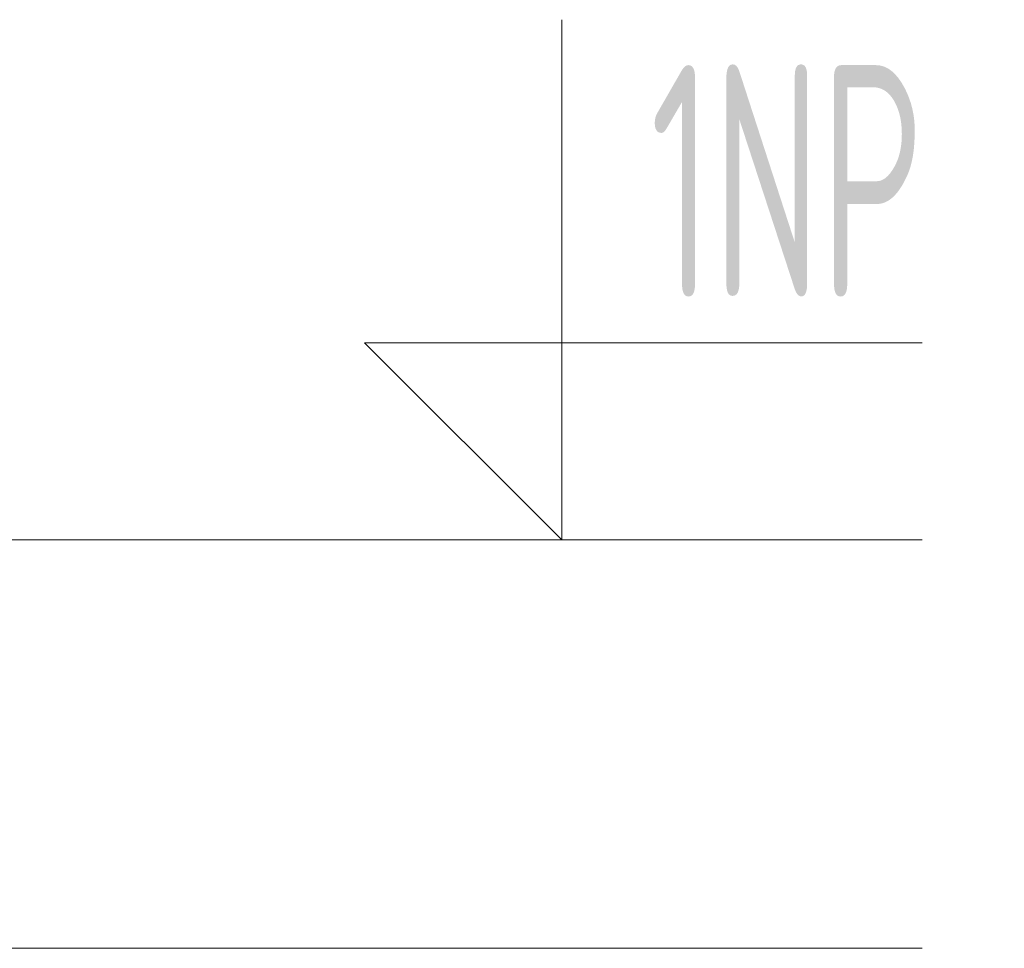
# Model space of a CAD drawing. Header units: millimetres. Extents: x 17747 to 112039, y -74980 to 446921.
# Tile 111 of 256: x 55682 to 56212, y -74980 to -74480. Entities that reach past the tile are written whole.
import ezdxf

# ---------------------------------------------------------------- set-up
doc = ezdxf.new("R2010")
doc.units = ezdxf.units.MM
doc.linetypes.add('phl_thick', pattern=[0])
doc.layers.add('UT_KOTY - DIMENZE', color=7, linetype='Continuous', lineweight=5)
doc.layers.add('VZT_50 POPIS - OBECNE', color=7, linetype='Continuous', lineweight=5)
doc.styles.add('ISOCP 2.5', font='isocp.shx', dxfattribs={"width": 0.6, "height": 2.5})

msp = doc.modelspace()

# ---------------------------------------------------------------- linework, layer by layer
at = {"layer": 'VZT_50 POPIS - OBECNE', "linetype": 'phl_thick'}
for p, q in [((55974.02, -74480.31), (55974.02, -74760.31)), ((55974.02, -74760.31), (55867.95, -74654.24)), ((55867.95, -74654.24), (56167.95, -74654.24)), ((28093.07, -74760.31), (56167.95, -74760.31)), ((28093.07, -74980.31), (56167.95, -74980.31))]:
    msp.add_line(p, q, dxfattribs=at)

# ---------------------------------------------------------------- texts
at = {"layer": 'UT_KOTY - DIMENZE', "linetype": 'phl_thick', "style": 'ISOCP 2.5', "width": 0.6}
msp.add_text('1NP', height=125, dxfattribs=at).set_placement((56021.7, -74629.78))

doc.saveas('drawing.dxf')
